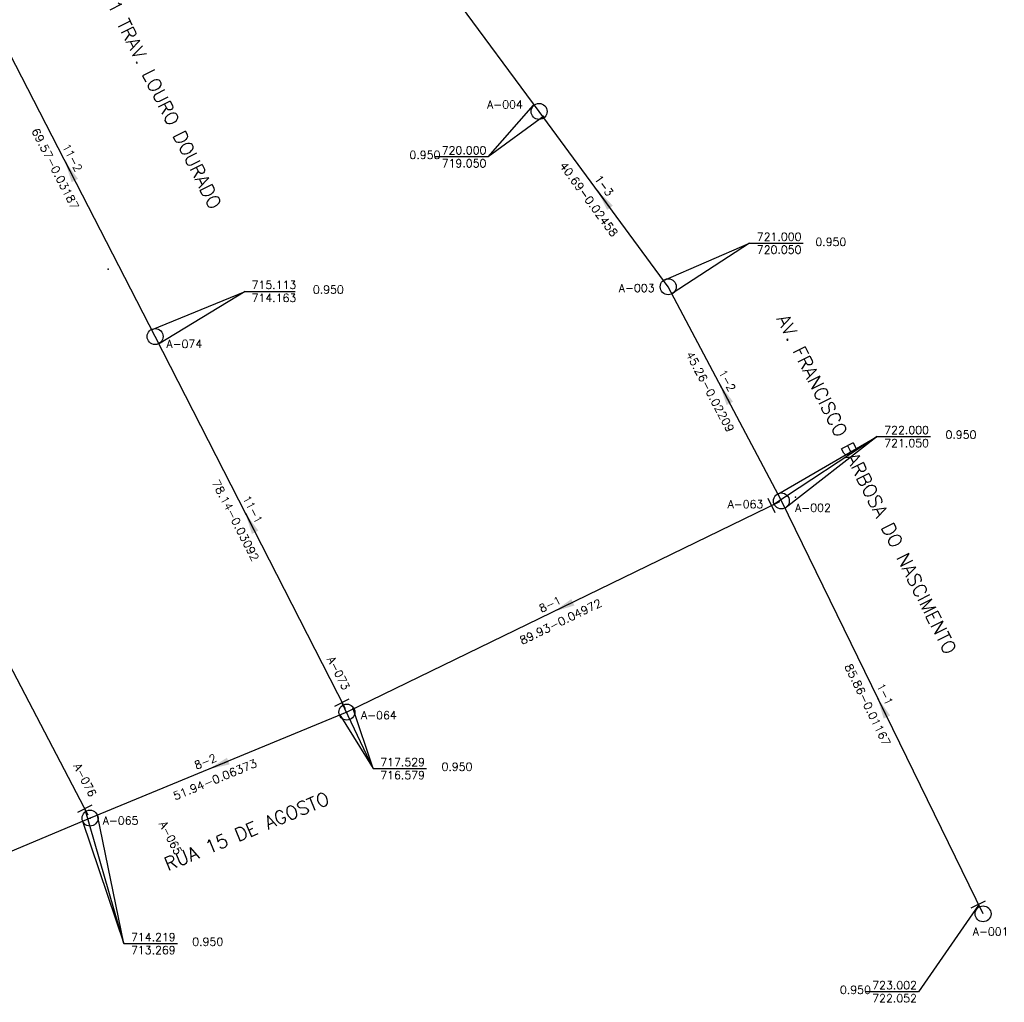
# Model space of a CAD drawing. Extents: x 197221 to 199539, y 8705820 to 8707465.
# Tile 20 of 33: x 198471 to 198655, y 8706154 to 8706338. Entities that reach past the tile are written whole.
import ezdxf
from ezdxf.enums import TextEntityAlignment as Align

# ---------------------------------------------------------------- set-up
doc = ezdxf.new("R2010")
doc.units = 0
doc.header["$LTSCALE"] = 5
doc.header["$MEASUREMENT"] = 0
doc.header["$PDSIZE"] = 0.3
doc.layers.get('0').update_dxf_attribs({"linetype": 'CONTINUOUS'})
for name, color, linetype in [('ESTACAO', 5, 'CONTINUOUS'), ('LIDER', 21, 'CONTINUOUS'), ('NUMEROTRECHO', 24, 'CONTINUOUS'), ('NUMPV', 24, 'CONTINUOUS'), ('PL', 23, 'CONTINUOUS'), ('PV', 23, 'CONTINUOUS'), ('REDE', 20, 'CONTINUOUS'), ('SETA', 21, 'CONTINUOUS'), ('TEXTOPVS', 24, 'CONTINUOUS'), ('TEXTOTRECHO', 24, 'CONTINUOUS'), ('TXT_NRUA', 3, 'CONTINUOUS')]:
    doc.layers.add(name, color=color, linetype=linetype)
doc.layers.get('0').freeze()
doc.styles.add('GEOSIS', font='ROMANS.SHX')
doc.styles.add('ROMANS', font='romans.shx', dxfattribs={"width": 0.85})
doc.styles.get("Standard").update_dxf_attribs({"font": 'romans.shx'})

# ---------------------------------------------------------------- blocks, each defined once
blk = doc.blocks.new('SETA')
blk.add_line((2, 0), (-2, 0))
blk.add_solid([(-2, -0.67), (-2, 0.67), (2, 0)])
blk = doc.blocks.new('PV')
blk.add_circle((0, 0), 1.49)
blk = doc.blocks.new('PL')
at = {"layer": 'PL'}
blk.add_line((2.01, 1.49), (2.01, -1.49), dxfattribs=at)
blk.add_circle((0, 0), 1.49, dxfattribs=at)

msp = doc.modelspace()

# ---------------------------------------------------------------- linework, layer by layer
at = {"layer": 'ESTACAO'}
for p in [(198487.99, 8706291.46, 714.47), (198616.44, 8706248.86, 721.93), (198532.6, 8706208.68, 717.53), (198484.59, 8706188.87, 714.22)]:
    msp.add_point(p, dxfattribs=at)
at = {"layer": 'LIDER'}
for p, q in [((198558.99, 8706312.43, 718), (198567.49, 8706322.05)), ((198607.89, 8706296.3, 721), (198593.38, 8706286.87)), ((198513.6, 8706287.29, 715.11), (198497.38, 8706277.42)), ((198631.72, 8706260.18, 722), (198612.24, 8706247.35, 722)), ((198631.72, 8706260.18, 722), (198614.45, 8706246.73)), ((198537.51, 8706198.13, 717.53), (198531.69, 8706210.46, 717.53)), ((198537.51, 8706198.13, 717.53), (198533.73, 8706209.48)), ((198490.91, 8706165.44, 714.22), (198483.7, 8706190.47, 714.22)), ((198490.91, 8706165.44, 714.22), (198485.98, 8706189.43))]:
    msp.add_line(p, q, dxfattribs=at)
for points, elevation in [([(198569.44, 8706319.99), (198558.99, 8706312.43), (198548.99, 8706312.43)], 718), ([(198591.81, 8706289.33), (198607.89, 8706296.3), (198617.89, 8706296.3)], 721), ([(198496.11, 8706280.1), (198513.6, 8706287.29), (198522.93, 8706287.29)], 715.11), ([(198613.17, 8706249.37), (198631.72, 8706260.18), (198641.72, 8706260.18)], 722), ([(198531.31, 8706208.14), (198537.51, 8706198.13), (198547.51, 8706198.13)], 717.53), ([(198483.21, 8706188.28), (198490.91, 8706165.44), (198500.91, 8706165.44)], 714.22), ([(198650.7, 8706172.58), (198639.47, 8706156.45), (198629.47, 8706156.45)], 723)]:
    msp.add_lwpolyline(points, dxfattribs=dict(at, elevation=elevation))
at = {"layer": 'REDE'}
for p, q in [((198568.53, 8706320.9, 720), (198530.83, 8706371.89, 718)), ((198496.75, 8706278.85, 715.11), (198464.92, 8706340.72, 712.9)), ((198592.68, 8706288.15, 721), (198568.53, 8706320.9, 720)), ((198613.82, 8706248.13, 722), (198592.68, 8706288.15, 721)), ((198532.33, 8706209.29, 717.53), (198496.75, 8706278.85, 715.11)), ((198484.22, 8706189.43, 714.22), (198446.77, 8706261.14, 710.85)), ((198613.5, 8706247.96, 722), (198532.6, 8706208.68, 717.53)), ((198651.52, 8706170.99, 723), (198613.82, 8706248.13, 722)), ((198532.6, 8706208.68, 717.53), (198484.59, 8706188.87, 714.22)), ((198484.59, 8706188.87, 714.22), (198432.41, 8706166.94, 710.4))]:
    msp.add_line(p, q, dxfattribs=at)

# ---------------------------------------------------------------- block references
at = {"layer": 'PL'}
for p, rotation in [((198613.82, 8706248.13, 722), 205.9028456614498), ((198532.6, 8706208.68, 717.53), 117.0901382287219), ((198484.59, 8706188.87, 714.22), 117.5752105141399), ((198651.52, 8706170.99), 116.043924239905)]:
    msp.add_blockref('PL', p, dxfattribs=dict(at, rotation=rotation))
at = {"layer": 'PV'}
for p, rotation in [((198568.53, 8706320.9), 7.499239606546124), ((198592.68, 8706288.15), 9.743961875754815), ((198496.75, 8706278.85), 27.90540908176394)]:
    msp.add_blockref('PV', p, dxfattribs=dict(at, rotation=rotation))
at = {"layer": 'SETA'}
for p, rotation in [((198480.84, 8706309.78), 117.2389301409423), ((198580.6, 8706304.52), 126.4297566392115), ((198603.25, 8706268.14), 117.8694329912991), ((198514.54, 8706244.07), 117.1063031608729), ((198573.05, 8706228.32), 205.9312716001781), ((198632.67, 8706209.56), 116.0598467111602), ((198508.59, 8706198.77), 202.4447766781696)]:
    msp.add_blockref('SETA', p, dxfattribs=dict(at, rotation=rotation))

# ---------------------------------------------------------------- texts
at = {"layer": 'NUMEROTRECHO', "style": 'ROMANS'}
for s, rotation, p in [('11-2', 297.2229, (198480.63, 8706311.93)), ('1-3', 306.4124, (198580.06, 8706306.61)), ('1-2', 297.8533, (198603.02, 8706270.28)), ('11-1', 297.0903, (198514.34, 8706246.21)), ('8-1', 25.9028, (198570.9, 8706228.16)), ('1-1', 296.044, (198632.51, 8706211.71)), ('8-2', 22.4168, (198506.44, 8706198.75))]:
    msp.add_text(s, height=1.5, rotation=rotation, dxfattribs=at).set_placement(p, align=Align.CENTER)
at = {"layer": 'NUMPV', "style": 'ROMANS'}
for s, p in [('A-004', (198562.15, 8706321.45)), ('A-003', (198586.78, 8706287.16)), ('A-074', (198502.22, 8706276.71)), ('A-063', (198607.11, 8706246.78)), ('A-002', (198619.73, 8706246.1)), ('A-064', (198538.58, 8706207.34)), ('A-065', (198490.3, 8706187.67)), ('A-001', (198652.95, 8706166.92))]:
    msp.add_text(s, height=1.5, dxfattribs=at).set_placement(p, align=Align.CENTER)
for s, rotation, p in [('A-073', 297.0903, (198530.38, 8706215.62)), ('A-076', 297.5754, (198482.98, 8706195.65)), ('A-065', 297.5754, (198499, 8706184.82))]:
    msp.add_text(s, height=1.5, rotation=rotation, dxfattribs=at).set_placement(p, align=Align.CENTER)
at = {"layer": 'TEXTOPVS', "style": 'ROMANS'}
for s, p in [(' 720.000', (198553.99, 8706312.43)), ('   0.950', (198545.52, 8706311.58)), (' 719.050', (198553.99, 8706310.01)), (' 721.000', (198612.89, 8706296.3)), (' 720.050', (198612.89, 8706293.88)), ('   0.950', (198621.39, 8706295.32)), (' 715.113', (198518.46, 8706287.29)), ('   0.950', (198527.46, 8706286.43)), (' 714.163', (198518.46, 8706284.86)), (' 722.000', (198636.72, 8706260.18)), ('   0.950', (198645.72, 8706259.32)), (' 721.050', (198636.72, 8706257.75)), (' 717.529', (198542.51, 8706198.13)), ('   0.950', (198551.51, 8706197.27)), (' 716.579', (198542.51, 8706195.7)), (' 714.219', (198495.91, 8706165.44)), ('   0.950', (198504.91, 8706164.58)), (' 713.269', (198495.91, 8706163.01)), (' 723.002', (198634.47, 8706156.45)), ('   0.950', (198625.99, 8706155.59)), (' 722.052', (198634.47, 8706154.02))]:
    msp.add_text(s, height=1.5, dxfattribs=at).set_placement(p, align=Align.BOTTOM_CENTER)
at = {"layer": 'TEXTOTRECHO'}
for s, rotation, width, p, p2 in [('69.57-0.03187   ', 297.2223, 0.906161, (198473.59, 8706317.3), (198482.74, 8706299.52)), ('40.69-0.02458   ', 306.4115, 0.906178, (198572.25, 8706310.79), (198584.12, 8706294.69)), ('45.26-0.02209   ', 297.8527, 0.906148, (198595.93, 8706275.58), (198605.27, 8706257.9)), ('78.14-0.03092   ', 297.0891, 0.906098, (198507.32, 8706251.61), (198516.42, 8706233.8)), ('89.93-0.04972   ', 25.9027, 0.906162, (198565.37, 8706221.25), (198583.36, 8706229.99)), ('85.86-0.01167   ', 296.0436, 0.906139, (198625.59, 8706217.23), (198634.37, 8706199.26)), ('51.94-0.06373   ', 22.4169, 0.906165, (198500.49, 8706192.19), (198518.98, 8706199.81))]:
    msp.add_text(s, height=1.5, rotation=rotation, dxfattribs=dict(at, width=width)).set_placement(p, p2, align=Align.FIT)
at = {"layer": 'TXT_NRUA', "style": 'GEOSIS'}
for s, rotation, p in [('1 TRAV. LOURO DOURADO', 296.6456, (198487.07, 8706340.54)), ('AV. FRANCISCO BARBOSA DO NASCIMENTO', 296.6456, (198612.21, 8706281.79)), ('RUA 15 DE AGOSTO', 22.498, (198499.4, 8706178.27))]:
    msp.add_text(s, height=2.5, rotation=rotation, dxfattribs=at).set_placement(p, align=Align.BOTTOM_LEFT)

doc.saveas('drawing.dxf')
